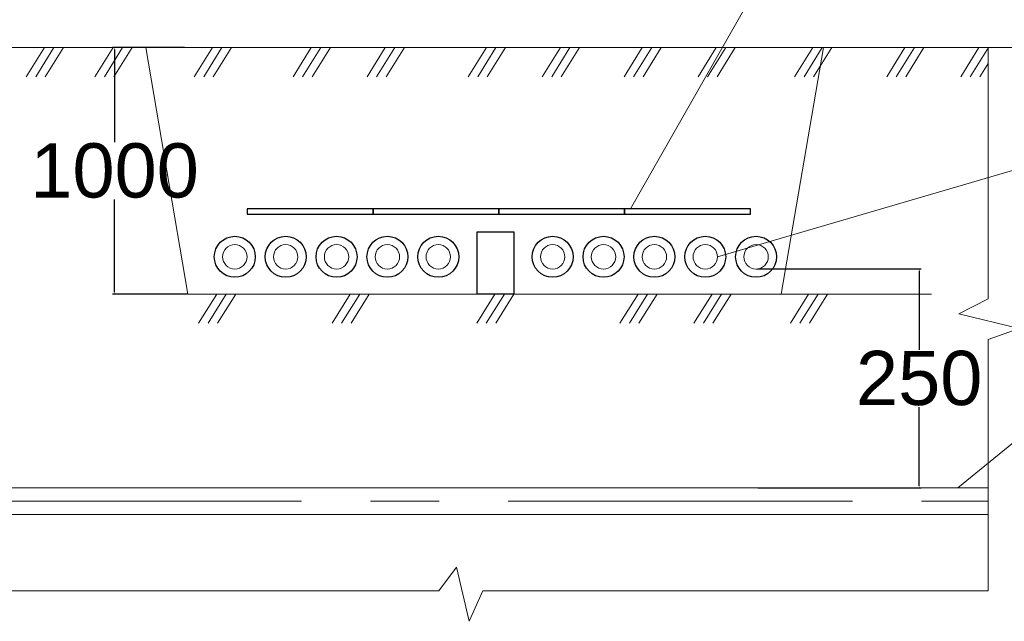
# Model space of a CAD drawing. Header units: millimetres. Extents: x 523209 to 536718, y -48289 to -47398.
# Tile 74 of 116: x 533476 to 533567, y -47934 to -47878. Entities that reach past the tile are written whole.
import ezdxf

# ---------------------------------------------------------------- set-up
doc = ezdxf.new("R2010")
doc.units = ezdxf.units.MM
doc.linetypes.add('CENTER', pattern=[50.8, 31.75, -6.35, 6.35, -6.35])
doc.layers.get('Defpoints').update_dxf_attribs({"color": 140})
for name, color, linetype, lineweight in [('0-вн_стены', 7, 'Continuous', 15), ('Layer1', 7, 'Continuous', 13), ('каб.пит.', 7, 'Continuous', 30)]:
    doc.layers.add(name, color=color, linetype=linetype, lineweight=lineweight)
doc.layers.add('Схема', color=1, linetype='Continuous', true_color=0xff0000)
doc.styles.get("Standard").update_dxf_attribs({"font": 'arial.ttf'})
doc.dimstyles.get("Standard").update_dxf_attribs({"dimtxt": 0.18, "dimasz": 0.18, "dimexe": 0.18, "dimexo": 0.0625, "dimgap": 0.09, "dimtad": 0, "dimtih": 1, "dimtoh": 1, "dimdec": 4, "dimzin": 0, "dimdsep": 46, "dimtxsty": 'Standard', "dimcen": 0.09, "dimadec": 0, "dimazin": 0, "dimtfac": 1, "dimtdec": 4, "dimtofl": 0, "dimtmove": 0, "dimatfit": 3, "dimfxl": 1, "dimtolj": 1, "dimtzin": 0, "dimarcsym": 0})

# ---------------------------------------------------------------- blocks, each defined once
blk = doc.blocks.new('*D408')
at = {"layer": 'Defpoints', "color": 0, "linetype": 'Continuous', "ltscale": 5, "transparency": 16777216}
for p in [(533491.342, -47880.61), (533484.847, -47903.332), (533491.61, -47903.332)]:
    blk.add_point(p, dxfattribs=at)
at = {"layer": 'Схема', "color": 0, "linetype": 'Continuous', "lineweight": -2, "ltscale": 5, "transparency": 16777216}
for p, q in [((533491.28, -47880.61), (533484.667, -47880.61)), ((533484.847, -47880.79), (533484.847, -47889.328)), ((533484.847, -47903.152), (533484.847, -47894.614)), ((533491.548, -47903.332), (533484.667, -47903.332))]:
    blk.add_line(p, q, dxfattribs=at)
at = {"layer": 'Схема', "color": 0, "linetype": 'Continuous', "ltscale": 5, "transparency": 16777216}
for points in [[(533484.817, -47880.79), (533484.877, -47880.79), (533484.847, -47880.61)], [(533484.817, -47903.152), (533484.877, -47903.152), (533484.847, -47903.332)]]:
    blk.add_solid(points, dxfattribs=at)
at = {"layer": 'Схема', "color": 0, "linetype": 'Continuous', "lineweight": 20, "ltscale": 5, "transparency": 16777216, "insert": (533484.847, -47891.971), "char_height": 1, "attachment_point": 5}
blk.add_mtext('\\A1;{\\H5x;1000}', dxfattribs=at)
blk = doc.blocks.new('*D409')
at = {"layer": 'Defpoints', "color": 0, "linetype": 'Continuous', "ltscale": 5, "transparency": 16777216}
for p in [(533544.095, -47901.022), (533544.095, -47921.193), (533559.021, -47921.193)]:
    blk.add_point(p, dxfattribs=at)
at = {"layer": 'Схема', "color": 0, "linetype": 'Continuous', "lineweight": -2, "ltscale": 5, "transparency": 16777216}
for p, q in [((533544.157, -47901.022), (533559.201, -47901.022)), ((533559.021, -47901.202), (533559.021, -47908.465)), ((533559.021, -47921.013), (533559.021, -47913.75)), ((533544.157, -47921.193), (533559.201, -47921.193))]:
    blk.add_line(p, q, dxfattribs=at)
at = {"layer": 'Схема', "color": 0, "linetype": 'Continuous', "ltscale": 5, "transparency": 16777216}
for points in [[(533558.991, -47901.202), (533559.051, -47901.202), (533559.021, -47901.022)], [(533558.991, -47921.013), (533559.051, -47921.013), (533559.021, -47921.193)]]:
    blk.add_solid(points, dxfattribs=at)
at = {"layer": 'Схема', "color": 0, "linetype": 'Continuous', "lineweight": 20, "ltscale": 5, "transparency": 16777216, "insert": (533559.021, -47911.108), "char_height": 1, "attachment_point": 5}
blk.add_mtext('\\A1;{\\H5x;250}', dxfattribs=at)

msp = doc.modelspace()

# ---------------------------------------------------------------- linework, layer by layer
at = {"layer": '0-вн_стены'}
for p, q in [((533453.14865, -47880.60979), (533570.32642, -47880.60979)), ((533478.38062, -47880.60979), (533476.70407, -47883.30679)), ((533479.25813, -47880.60979), (533477.58158, -47883.30679)), ((533480.13669, -47880.60979), (533478.46013, -47883.30679)), ((533493.86725, -47880.60979), (533492.1907, -47883.30679)), ((533494.74476, -47880.60979), (533493.06821, -47883.30679)), ((533495.62331, -47880.60979), (533493.94676, -47883.30679)), ((533502.98373, -47880.60979), (533501.30718, -47883.30679)), ((533503.86124, -47880.60979), (533502.18468, -47883.30679)), ((533504.73979, -47880.60979), (533503.06324, -47883.30679)), ((533509.8027, -47880.60979), (533508.12615, -47883.30679)), ((533510.68021, -47880.60979), (533509.00366, -47883.30679)), ((533511.55876, -47880.60979), (533509.88221, -47883.30679)), ((533519.11996, -47880.60979), (533517.44341, -47883.30679)), ((533519.99747, -47880.60979), (533518.32092, -47883.30679)), ((533520.87602, -47880.60979), (533519.19947, -47883.30679)), ((533525.93893, -47880.60979), (533524.26238, -47883.30679)), ((533526.81644, -47880.60979), (533525.13989, -47883.30679)), ((533527.695, -47880.60979), (533526.01844, -47883.30679)), ((533533.49188, -47880.60979), (533531.81532, -47883.30679)), ((533534.36938, -47880.60979), (533532.69283, -47883.30679)), ((533535.24794, -47880.60979), (533533.57139, -47883.30679)), ((533540.31085, -47880.60979), (533538.63429, -47883.30679)), ((533541.18836, -47880.60979), (533539.5118, -47883.30679)), ((533542.06691, -47880.60979), (533540.39036, -47883.30679)), ((533550.1945, -47880.60979), (533546.30843, -47903.33237)), ((533549.20332, -47880.60979), (533547.52676, -47883.30679)), ((533550.08083, -47880.60979), (533548.40427, -47883.30679)), ((533550.95938, -47880.60979), (533549.28283, -47883.30679)), ((533557.70727, -47880.60979), (533556.03072, -47883.30679)), ((533558.58478, -47880.60979), (533556.90823, -47883.30679)), ((533559.46334, -47880.60979), (533557.78679, -47883.30679)), ((533564.52625, -47880.60979), (533562.84969, -47883.30679)), ((533565.40376, -47880.60979), (533563.7272, -47883.30679)), ((533565.36761, -47880.60979), (533565.36761, -47903.78382)), ((533565.36761, -47882.08123), (533564.60576, -47883.30679)), ((533540.4139, -47899.90253), (533575.01025, -47889.76404)), ((533497.08236, -47895.48872), (533497.08236, -47895.97176)), ((533508.67609, -47895.48872), (533508.67609, -47895.97176)), ((533508.67609, -47895.48872), (533508.67609, -47895.97176)), ((533520.26983, -47895.48872), (533520.26983, -47895.97176)), ((533520.26983, -47895.48872), (533520.26983, -47895.97176)), ((533531.86356, -47895.48872), (533531.86356, -47895.97176)), ((533491.61032, -47903.33237), (533560.14676, -47903.33237)), ((533494.25733, -47903.33237), (533492.58078, -47906.02938)), ((533495.13484, -47903.33237), (533493.45829, -47906.02938)), ((533496.0134, -47903.33237), (533494.33685, -47906.02938)), ((533506.56997, -47903.33237), (533504.89342, -47906.02938)), ((533507.44748, -47903.33237), (533505.77093, -47906.02938)), ((533508.32603, -47903.33237), (533506.64948, -47906.02938)), ((533519.90365, -47903.33237), (533518.2271, -47906.02938)), ((533520.78116, -47903.33237), (533519.10461, -47906.02938)), ((533521.65971, -47903.33237), (533519.98316, -47906.02938)), ((533533.10778, -47903.33237), (533531.43123, -47906.02938)), ((533533.98529, -47903.33237), (533532.30874, -47906.02938)), ((533534.86384, -47903.33237), (533533.18729, -47906.02938)), ((533539.92675, -47903.33237), (533538.2502, -47906.02938)), ((533540.80426, -47903.33237), (533539.12771, -47906.02938)), ((533541.68281, -47903.33237), (533540.00626, -47906.02938)), ((533548.81922, -47903.33237), (533547.14267, -47906.02938)), ((533549.69673, -47903.33237), (533548.02018, -47906.02938)), ((533550.57528, -47903.33237), (533548.89873, -47906.02938)), ((533565.36761, -47903.78382), (533562.68979, -47905.15219)), ((533562.68979, -47905.15219), (533568.23798, -47906.52056)), ((533568.23798, -47906.52056), (533565.36761, -47907.52883)), ((533565.36761, -47907.52883), (533565.36761, -47930.70886)), ((533562.59042, -47921.19279), (533571.89281, -47913.58015)), ((533470.32751, -47921.19279), (533565.36761, -47921.19279)), ((533470.32751, -47923.67352), (533565.36761, -47923.67352)), ((533514.72399, -47930.70886), (533516.35759, -47928.51873)), ((533516.35759, -47928.51873), (533517.5374, -47933.50785)), ((533470.32751, -47930.70886), (533514.72399, -47930.70886)), ((533517.5374, -47933.50785), (533518.80798, -47930.70886)), ((533518.80798, -47930.70886), (533565.36761, -47930.70886))]:
    msp.add_line(p, q, dxfattribs=at)
at = {"layer": '0-вн_стены', "color": 7}
for p, q in [((533484.70778, -47880.60979), (533483.03123, -47883.30679)), ((533485.58529, -47880.60979), (533483.90874, -47883.30679)), ((533486.46385, -47880.60979), (533484.78729, -47883.30679)), ((533487.72424, -47880.60979), (533491.61032, -47903.33237))]:
    msp.add_line(p, q, dxfattribs=at)
at = {"layer": '0-вн_стены', "color": 5}
msp.add_line((533543.98696, -47901.02753), (533553.81684, -47901.02753), dxfattribs=at)
at = {"layer": '0-вн_стены', "linetype": 'CENTER'}
msp.add_line((533470.32751, -47922.43316), (533565.36761, -47922.43316), dxfattribs=at)
at = {"layer": 'Layer1'}
msp.add_line((533532.4086, -47895.48872), (533543.70788, -47875.62769), dxfattribs=at)
for centre in [(533495.92928, -47899.90253), (533500.61854, -47899.90253), (533505.30779, -47899.90253), (533509.99705, -47899.90253), (533514.6863, -47899.90253), (533525.22993, -47899.90253), (533529.91919, -47899.90253), (533534.60845, -47899.90253), (533539.2977, -47899.90253), (533543.98696, -47899.90253)]:
    msp.add_circle(centre, 1.125, dxfattribs=at)
at = {"layer": 'каб.пит.'}
for centre in [(533495.92928, -47899.90253), (533500.61854, -47899.90253), (533505.30779, -47899.90253), (533509.99705, -47899.90253), (533514.6863, -47899.90253), (533525.22993, -47899.90253), (533529.91919, -47899.90253), (533534.60845, -47899.90253), (533539.2977, -47899.90253), (533543.98696, -47899.90253)]:
    msp.add_circle(centre, 1.88896, dxfattribs=at)
at = {"layer": 'Схема', "color": 7, "linetype": 'Continuous', "lineweight": 30, "ltscale": 100}
for points in [[(533497.08236, -47895.97176), (533508.67609, -47895.97176), (533508.67609, -47895.48872), (533497.08236, -47895.48872)], [(533508.67609, -47895.97176), (533520.26983, -47895.97176), (533520.26983, -47895.48872), (533508.67609, -47895.48872)], [(533520.26983, -47895.97176), (533531.86356, -47895.97176), (533531.86356, -47895.48872), (533520.26983, -47895.48872)], [(533531.86356, -47895.97176), (533543.4573, -47895.97176), (533543.4573, -47895.48872), (533531.86356, -47895.48872)], [(533518.25652, -47897.61375), (533521.65971, -47897.61375), (533521.65971, -47903.33237), (533518.25652, -47903.33237)]]:
    msp.add_lwpolyline(points, close=True, dxfattribs=at)

# ---------------------------------------------------------------- dimensions: what is measured, and where the dimension line sits
at = {"layer": 'Схема', "color": 7, "linetype": 'Continuous', "lineweight": 20, "ltscale": 5}
for base, p1, p2, text, picture, middle in [((533484.84669, -47903.33237), (533491.34213, -47880.60979), (533491.61032, -47903.33237), '{\\H5x;1000}', '*D408', (533484.84669, -47891.97108)), ((533559.02146, -47921.19279), (533544.0949, -47901.02234), (533544.0949, -47921.19279), '{\\H5x;250}', '*D409', (533559.02146, -47911.10756))]:
    dim = msp.add_linear_dim(base=base, p1=p1, p2=p2, angle=90, text=text, dimstyle='Standard', override={"dimtxt": 1}, dxfattribs=at)
    dim.commit()
    dim.dimension.update_dxf_attribs({"geometry": picture, "text_midpoint": middle})

doc.saveas('drawing.dxf')
